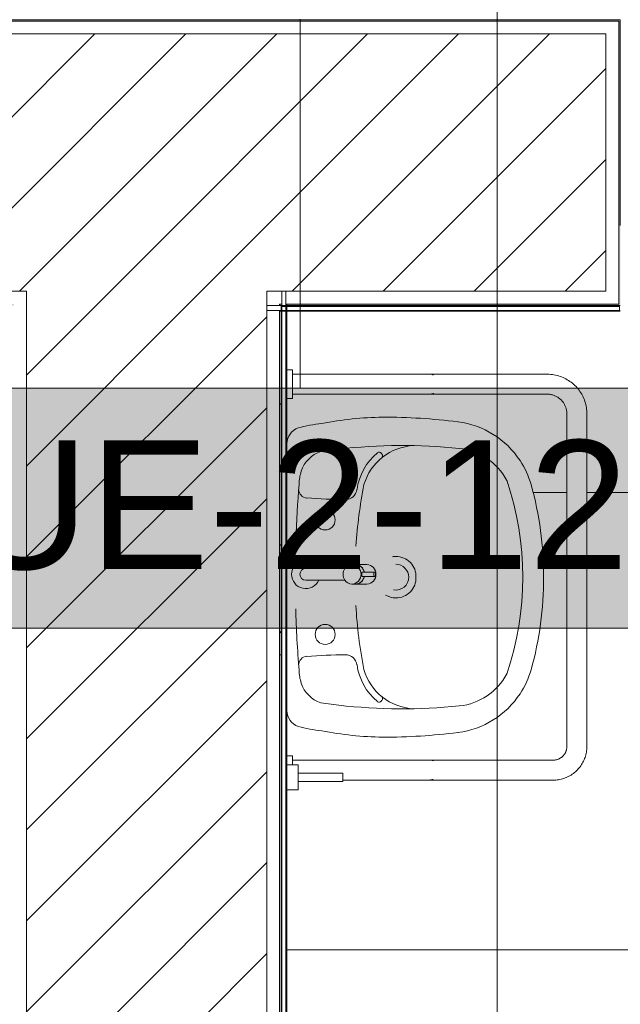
# Model space of a CAD drawing. Header units: metres. Extents: x 1.7 to 42.3, y -72.9 to -47.6.
# Tile 208 of 216: x 32.7 to 33.7, y -56.1 to -54.3. Entities that reach past the tile are written whole.
import ezdxf

# ---------------------------------------------------------------- set-up
doc = ezdxf.new("R2010")
doc.units = ezdxf.units.M
for name, color, linetype, lineweight in [('A-FLOR-PATT', 7, 'Continuous', 18), ('A-WALL', 7, 'Continuous', 18), ('A-WALL-PATT', 7, 'Continuous', 18), ('G-ANNO-SYMB', 7, 'Continuous', 9), ('P-SANR-FIXT', 7, 'Continuous', 18)]:
    doc.layers.add(name, color=color, linetype=linetype, lineweight=lineweight)
doc.layers.add('M-EQPM-IDEN', color=1, linetype='Continuous', lineweight=9, true_color=0xff0000)
doc.styles.add('Arial_2', font='arial.ttf', dxfattribs={"height": 0.225})
pattern_1 = [(50, (21.555, -62.9), (0.546555, -0.047815), [0.05715, -0.62865]), (355, (21.555, -62.9), (-0.105728, 0.573166), [0.04572, -0.50292]), (100.451, (21.601, -62.904), (0.440828, 0.525349), [0.04857, -0.53427]), (46.184, (21.555, -62.748), (0.813237, -0.12613), [0.08573, -0.94298]), (96.636, (21.623, -62.758), (0.712212, 0.742287), [0.07286, -0.80141]), (351.184, (21.555, -62.748), (0.712217, 0.742274), [0.06858, -0.75438]), (21, (21.631, -62.786), (0.454846, -0.306795), [0.05715, -0.62865]), (326, (21.631, -62.786), (0.185405, 0.55256), [0.04572, -0.50292]), (71.451, (21.669, -62.811), (0.640251, 0.245763), [0.04857, -0.53427]), (37.5, (21.555, -62.9), (0.009261, 0.2536672), [0.02515, -0.47168, 0.02515, -0.48539, -0.50482]), (37.5, (21.555, -62.9), (0.009261, 0.2536672), [-1.007, 0.02515, -0.47968]), (7.5, (21.555, -62.9), (0.200456, 0.300546), [0.02515, -0.26594, 0.02515, -0.46025, -0.1924]), (7.5, (21.555, -62.9), (0.200456, 0.300546), [-0.77648, 0.02515, -0.16726]), (327.5, (21.385, -62.9), (0.4067682, -0.0171882), [0.02515, -0.16535, 0.02515, -0.56921, -0.78867]), (327.5, (21.385, -62.9), (0.4067682, -0.0171882), [-0.78486, 0.02515, -0.76352]), (317.5, (21.309, -62.9), (0.444383, 0.0762794), [0.02515, -0.2225, 0.02515, -0.36957, -0.56007]), (317.5, (21.309, -62.9), (0.444383, 0.0762794), [-0.64237, 0.02515, -0.53492])]
pattern_2 = [(45, (21.555, -62.9), (-0.0795495, 0.0795495), [])]
pattern_3 = [(45, (21.555, -62.9), (-0.0795495, 0.0795495), []), (135, (21.555, -62.9), (-0.0795495, -0.0795495), [])]

# ---------------------------------------------------------------- blocks, each defined once
blk = doc.blocks.new('Deca_Torneira  Link_1197_C_LNK_Mesa Bica Baixa - 1197_C_LNK_Cromado CR10-2600860-2PAV - FRIGORÍFICA')
at = {"layer": 'P-SANR-FIXT', "color": 253, "true_color": 0xaaaaaa}
for p, q in [((-0.0103, 0), (-0.0103, -0.0227)), ((0.0103, -0.0227), (0.0103, 0)), ((-0.0103, -0.0227), (-0.0103, -0.0683)), ((0.0103, -0.0683), (0.0103, -0.0227)), ((-0.017, -0.0805), (-0.017, -0.1069)), ((0.017, -0.1069), (0.017, -0.0805)), ((-0.0039, -0.099), (-0.0039, -0.1203)), ((0.0039, -0.099), (0.0039, -0.1203)), ((0.0039, -0.1203), (0.0039, -0.099))]:
    blk.add_line(p, q, dxfattribs=at)
for centre, radius, start, end in [((0, 0), 0.025, 294.3934, 245.6066), ((0, 0), 0.0103, 0, 180), ((-0.0011, -0.0813), 0.0159, 125.3319, 177.3319), ((0, -0.0833), 0.0182, 55.3766, 124.6234), ((0.0011, -0.0813), 0.0159, 2.6681, 54.6681), ((-0.0006, -0.0802), 0.0164, 182.1269, 272.1907), ((0.0006, -0.0802), 0.0164, 267.8093, 357.8731), ((-0.0008, -0.0861), 0.0162, 182.1358, 258.6643), ((-0.001, -0.0867), 0.016, 181.4317, 259.3684), ((-0.0027, -0.0996), 0.00138, 113.8092, 156.1908), ((-0.0001, -0.1124), 0.0145, 89.5697, 102.4946), ((0.0001, -0.1124), 0.0145, 77.5054, 90.4303), ((0.0027, -0.0996), 0.00138, 23.8092, 66.1908), ((0.0008, -0.0861), 0.0162, 281.3357, 357.8642), ((0.001, -0.0867), 0.016, 280.6316, 358.5683), ((-0.0008, -0.1065), 0.0162, 181.5617, 272.8763), ((-0.0029, -0.1205), 0.0011, 113.4708, 168.5292), ((-0.0027, -0.1199), 0.00128, 195.8533, 238.1467), ((0.0001, -0.1273), 0.0085, 90.5292, 113.4708), ((0.0008, -0.1065), 0.0162, 267.1237, 358.4383), ((-0.0001, -0.1273), 0.0085, 66.5292, 89.4708), ((0.0029, -0.1205), 0.0011, 11.4708, 66.5292), ((0.0027, -0.1199), 0.00128, 301.8533, 344.1467), ((-0.0003, -0.1151), 0.00669, 242.7222, 272.7549), ((0.0003, -0.1151), 0.00669, 267.2451, 297.2778)]:
    blk.add_arc(centre, radius, start, end, dxfattribs=at)
blk = doc.blocks.new('FDE_BR02_LavatórioAcessível1 - BR02_LavatórioAcessível 2-8852313-2PAV - FRIGORÍFICA')
at = {"layer": 'P-SANR-FIXT', "color": 253, "true_color": 0xaaaaaa}
for p, q in [((0.4209, 0.53), (-0.1604, 0.53)), ((0.4209, 0.53), (-0.1604, 0.53)), ((-0.1604, 0.495), (0.4209, 0.495)), ((-0.1604, 0.495), (0.4209, 0.495)), ((0.445, 0.4709), (0.445, 0.015)), ((0.445, 0.4709), (0.445, 0.015)), ((0.48, 0.1028), (0.48, 0.4709)), ((0.48, 0.1028), (0.48, 0.4709)), ((-0.23, 0.4604), (-0.23, 0.015)), ((-0.23, 0.4604), (-0.23, 0.015)), ((-0.195, 0.015), (-0.195, 0.4604)), ((-0.195, 0.015), (-0.195, 0.4604)), ((0.4798, 0.255), (0.4798, 0.2548)), ((0.4798, 0.255), (0.4798, 0.2548)), ((-0.195, 0.2135), (-0.195, 0.213)), ((-0.195, 0.2135), (-0.195, 0.213)), ((-0.195, 0.2055), (-0.195, 0.205)), ((-0.195, 0.2055), (-0.195, 0.205)), ((0.4448, 0.205), (0.4448, 0.015)), ((0.4448, 0.205), (0.4448, 0.015)), ((-0.092, 0.1702), (-0.0903, 0.1715)), ((-0.092, 0.1702), (-0.0903, 0.1715)), ((0.342, 0.1702), (0.3403, 0.1715)), ((0.342, 0.1702), (0.3403, 0.1715)), ((-0.0946, 0.0647), (-0.0989, 0.0959)), ((-0.0946, 0.0647), (-0.0989, 0.0959)), ((0.3446, 0.0647), (0.3489, 0.0959)), ((0.3446, 0.0647), (0.3489, 0.0959)), ((0.4825, 0.1028), (0.4675, 0.1028)), ((0.4675, 0.1028), (0.4675, 0.095)), ((0.4825, 0.1028), (0.4675, 0.1028)), ((0.4675, 0.1028), (0.4675, 0.095)), ((0.4675, 0.025), (0.4675, 0.095)), ((0.4675, 0.025), (0.4675, 0.095)), ((0.4825, 0.095), (0.4825, 0.1028)), ((0.4825, 0.095), (0.4825, 0.1028)), ((0.4825, 0.095), (0.4825, 0.025)), ((0.4825, 0.095), (0.4825, 0.025)), ((0.497, 0.025), (0.453, 0.025)), ((0.453, 0.005), (0.453, 0.025)), ((0.497, 0.025), (0.453, 0.025)), ((0.453, 0.005), (0.453, 0.025)), ((0.497, 0.025), (0.497, 0.005)), ((0.497, 0.025), (0.497, 0.005)), ((-0.2375, 0.015), (-0.2375, 0.005)), ((-0.1875, 0.015), (-0.2375, 0.015)), ((-0.2375, 0.015), (-0.2375, 0.005)), ((-0.1875, 0.015), (-0.2375, 0.015)), ((-0.2375, 0.005), (-0.1875, 0.005)), ((-0.2375, 0.005), (-0.1875, 0.005)), ((-0.1875, 0.005), (-0.1875, 0.015)), ((-0.1875, 0.005), (-0.1875, 0.015)), ((0.0674, 0.005), (-0.1086, 0.005)), ((0.0674, 0.005), (-0.1086, 0.005)), ((0.3586, 0.005), (0.1726, 0.005)), ((0.3586, 0.005), (0.1726, 0.005)), ((0.4373, 0.015), (0.4373, 0.005)), ((0.4529, 0.015), (0.4373, 0.015)), ((0.4373, 0.015), (0.4373, 0.005)), ((0.4529, 0.015), (0.4373, 0.015)), ((0.4373, 0.005), (0.4529, 0.005)), ((0.4373, 0.005), (0.4529, 0.005)), ((0.453, 0.005), (0.497, 0.005)), ((0.453, 0.005), (0.497, 0.005))]:
    blk.add_line(p, q, dxfattribs=at)
at = {"layer": 'P-SANR-FIXT', "color": 253, "true_color": 0xaaaaaa, "flags": 128}
for points in [[(-0.1604, 0.53), (-0.1632, 0.5299), (-0.166, 0.5298), (-0.1687, 0.5295), (-0.1715, 0.5291), (-0.1742, 0.5286), (-0.177, 0.528), (-0.1796, 0.5273), (-0.1823, 0.5265), (-0.1849, 0.5255), (-0.1875, 0.5245), (-0.1901, 0.5234), (-0.1925, 0.5221), (-0.195, 0.5208), (-0.1974, 0.5194), (-0.1997, 0.5178), (-0.202, 0.5162), (-0.2042, 0.5145), (-0.2063, 0.5127), (-0.2084, 0.5109), (-0.2103, 0.5089), (-0.2122, 0.5069), (-0.214, 0.5048), (-0.2158, 0.5026), (-0.2174, 0.5003), (-0.219, 0.498), (-0.2204, 0.4956), (-0.2218, 0.4932), (-0.223, 0.4907), (-0.2242, 0.4882), (-0.2253, 0.4856), (-0.2262, 0.483), (-0.2271, 0.4804), (-0.2278, 0.4777), (-0.2285, 0.475), (-0.229, 0.4722), (-0.2294, 0.4695), (-0.2297, 0.4667), (-0.2299, 0.4639), (-0.23, 0.4612), (-0.23, 0.4604)], [(-0.1604, 0.53), (-0.1632, 0.5299), (-0.166, 0.5298), (-0.1687, 0.5295), (-0.1715, 0.5291), (-0.1742, 0.5286), (-0.177, 0.528), (-0.1796, 0.5273), (-0.1823, 0.5265), (-0.1849, 0.5255), (-0.1875, 0.5245), (-0.1901, 0.5234), (-0.1925, 0.5221), (-0.195, 0.5208), (-0.1974, 0.5194), (-0.1997, 0.5178), (-0.202, 0.5162), (-0.2042, 0.5145), (-0.2063, 0.5127), (-0.2084, 0.5109), (-0.2103, 0.5089), (-0.2122, 0.5069), (-0.214, 0.5048), (-0.2158, 0.5026), (-0.2174, 0.5003), (-0.219, 0.498), (-0.2204, 0.4956), (-0.2218, 0.4932), (-0.223, 0.4907), (-0.2242, 0.4882), (-0.2253, 0.4856), (-0.2262, 0.483), (-0.2271, 0.4804), (-0.2278, 0.4777), (-0.2285, 0.475), (-0.229, 0.4722), (-0.2294, 0.4695), (-0.2297, 0.4667), (-0.2299, 0.4639), (-0.23, 0.4612), (-0.23, 0.4604)], [(0.48, 0.4709), (0.48, 0.4732), (0.4798, 0.4756), (0.4796, 0.4779), (0.4792, 0.4803), (0.4788, 0.4826), (0.4783, 0.4849), (0.4777, 0.4872), (0.477, 0.4895), (0.4762, 0.4917), (0.4753, 0.4939), (0.4744, 0.496), (0.4733, 0.4982), (0.4722, 0.5002), (0.471, 0.5023), (0.4697, 0.5042), (0.4683, 0.5062), (0.4668, 0.508), (0.4653, 0.5099), (0.4637, 0.5116), (0.4621, 0.5133), (0.4603, 0.5149), (0.4585, 0.5164), (0.4567, 0.5179), (0.4548, 0.5193), (0.4528, 0.5206), (0.4508, 0.5219), (0.4487, 0.523), (0.4466, 0.5241), (0.4445, 0.5251), (0.4423, 0.526), (0.4401, 0.5268), (0.4378, 0.5275), (0.4355, 0.5281), (0.4332, 0.5287), (0.4309, 0.5291), (0.4286, 0.5295), (0.4262, 0.5298), (0.4239, 0.5299), (0.4215, 0.53), (0.4209, 0.53)], [(0.48, 0.4709), (0.48, 0.4732), (0.4798, 0.4756), (0.4796, 0.4779), (0.4792, 0.4803), (0.4788, 0.4826), (0.4783, 0.4849), (0.4777, 0.4872), (0.477, 0.4895), (0.4762, 0.4917), (0.4753, 0.4939), (0.4744, 0.496), (0.4733, 0.4982), (0.4722, 0.5002), (0.471, 0.5023), (0.4697, 0.5042), (0.4683, 0.5062), (0.4668, 0.508), (0.4653, 0.5099), (0.4637, 0.5116), (0.4621, 0.5133), (0.4603, 0.5149), (0.4585, 0.5164), (0.4567, 0.5179), (0.4548, 0.5193), (0.4528, 0.5206), (0.4508, 0.5219), (0.4487, 0.523), (0.4466, 0.5241), (0.4445, 0.5251), (0.4423, 0.526), (0.4401, 0.5268), (0.4378, 0.5275), (0.4355, 0.5281), (0.4332, 0.5287), (0.4309, 0.5291), (0.4286, 0.5295), (0.4262, 0.5298), (0.4239, 0.5299), (0.4215, 0.53), (0.4209, 0.53)], [(-0.195, 0.4604), (-0.195, 0.4618), (-0.1949, 0.4632), (-0.1948, 0.4646), (-0.1946, 0.4659), (-0.1943, 0.4673), (-0.194, 0.4686), (-0.1937, 0.47), (-0.1932, 0.4713), (-0.1928, 0.4726), (-0.1923, 0.4739), (-0.1917, 0.4751), (-0.1911, 0.4764), (-0.1904, 0.4776), (-0.1897, 0.4788), (-0.189, 0.4799), (-0.1882, 0.4811), (-0.1873, 0.4822), (-0.1864, 0.4832), (-0.1855, 0.4842), (-0.1845, 0.4852), (-0.1835, 0.4862), (-0.1824, 0.4871), (-0.1814, 0.4879), (-0.1802, 0.4887), (-0.1791, 0.4895), (-0.1779, 0.4902), (-0.1767, 0.4909), (-0.1755, 0.4915), (-0.1742, 0.4921), (-0.1729, 0.4926), (-0.1716, 0.4931), (-0.1703, 0.4935), (-0.169, 0.4939), (-0.1676, 0.4942), (-0.1663, 0.4945), (-0.1649, 0.4947), (-0.1635, 0.4949), (-0.1622, 0.495), (-0.1608, 0.495), (-0.1604, 0.495)], [(-0.195, 0.4604), (-0.195, 0.4618), (-0.1949, 0.4632), (-0.1948, 0.4646), (-0.1946, 0.4659), (-0.1943, 0.4673), (-0.194, 0.4686), (-0.1937, 0.47), (-0.1932, 0.4713), (-0.1928, 0.4726), (-0.1923, 0.4739), (-0.1917, 0.4751), (-0.1911, 0.4764), (-0.1904, 0.4776), (-0.1897, 0.4788), (-0.189, 0.4799), (-0.1882, 0.4811), (-0.1873, 0.4822), (-0.1864, 0.4832), (-0.1855, 0.4842), (-0.1845, 0.4852), (-0.1835, 0.4862), (-0.1824, 0.4871), (-0.1814, 0.4879), (-0.1802, 0.4887), (-0.1791, 0.4895), (-0.1779, 0.4902), (-0.1767, 0.4909), (-0.1755, 0.4915), (-0.1742, 0.4921), (-0.1729, 0.4926), (-0.1716, 0.4931), (-0.1703, 0.4935), (-0.169, 0.4939), (-0.1676, 0.4942), (-0.1663, 0.4945), (-0.1649, 0.4947), (-0.1635, 0.4949), (-0.1622, 0.495), (-0.1608, 0.495), (-0.1604, 0.495)], [(0.4209, 0.495), (0.4218, 0.495), (0.4228, 0.4949), (0.4237, 0.4948), (0.4247, 0.4947), (0.4256, 0.4945), (0.4266, 0.4943), (0.4275, 0.4941), (0.4284, 0.4938), (0.4294, 0.4935), (0.4303, 0.4931), (0.4311, 0.4927), (0.432, 0.4923), (0.4329, 0.4918), (0.4337, 0.4913), (0.4345, 0.4908), (0.4353, 0.4902), (0.436, 0.4896), (0.4368, 0.489), (0.4375, 0.4884), (0.4382, 0.4877), (0.4388, 0.487), (0.4395, 0.4862), (0.4401, 0.4855), (0.4406, 0.4847), (0.4412, 0.4839), (0.4417, 0.4831), (0.4421, 0.4822), (0.4426, 0.4814), (0.443, 0.4805), (0.4434, 0.4796), (0.4437, 0.4787), (0.444, 0.4778), (0.4442, 0.4768), (0.4445, 0.4759), (0.4446, 0.475), (0.4448, 0.474), (0.4449, 0.473), (0.445, 0.4721), (0.445, 0.4711), (0.445, 0.4709)], [(0.4209, 0.495), (0.4218, 0.495), (0.4228, 0.4949), (0.4237, 0.4948), (0.4247, 0.4947), (0.4256, 0.4945), (0.4266, 0.4943), (0.4275, 0.4941), (0.4284, 0.4938), (0.4294, 0.4935), (0.4303, 0.4931), (0.4311, 0.4927), (0.432, 0.4923), (0.4329, 0.4918), (0.4337, 0.4913), (0.4345, 0.4908), (0.4353, 0.4902), (0.436, 0.4896), (0.4368, 0.489), (0.4375, 0.4884), (0.4382, 0.4877), (0.4388, 0.487), (0.4395, 0.4862), (0.4401, 0.4855), (0.4406, 0.4847), (0.4412, 0.4839), (0.4417, 0.4831), (0.4421, 0.4822), (0.4426, 0.4814), (0.443, 0.4805), (0.4434, 0.4796), (0.4437, 0.4787), (0.444, 0.4778), (0.4442, 0.4768), (0.4445, 0.4759), (0.4446, 0.475), (0.4448, 0.474), (0.4449, 0.473), (0.445, 0.4721), (0.445, 0.4711), (0.445, 0.4709)], [(-0.23, 0.2557), (-0.2299, 0.2564), (-0.2299, 0.2571), (-0.2298, 0.2578), (-0.2296, 0.2585), (-0.2295, 0.2592), (-0.2293, 0.2598), (-0.2291, 0.2605), (-0.2289, 0.2612), (-0.2286, 0.2618)], [(-0.23, 0.2557), (-0.2299, 0.2564), (-0.2299, 0.2571), (-0.2298, 0.2578), (-0.2296, 0.2585), (-0.2295, 0.2592), (-0.2293, 0.2598), (-0.2291, 0.2605), (-0.2289, 0.2612), (-0.2286, 0.2618)], [(-0.1965, 0.262), (-0.1962, 0.2613), (-0.1959, 0.2607), (-0.1957, 0.26), (-0.1955, 0.2593), (-0.1954, 0.2587), (-0.1953, 0.258), (-0.1951, 0.2573), (-0.1951, 0.2566), (-0.195, 0.2559), (-0.195, 0.2552)], [(-0.1965, 0.262), (-0.1962, 0.2613), (-0.1959, 0.2607), (-0.1957, 0.26), (-0.1955, 0.2593), (-0.1954, 0.2587), (-0.1953, 0.258), (-0.1951, 0.2573), (-0.1951, 0.2566), (-0.195, 0.2559), (-0.195, 0.2552)], [(0.4448, 0.2557), (0.4448, 0.2564), (0.4449, 0.2571), (0.445, 0.2578), (0.4451, 0.2585), (0.4453, 0.2592), (0.4455, 0.2598), (0.4457, 0.2605), (0.4459, 0.2612), (0.4462, 0.2618)], [(0.4448, 0.2557), (0.4448, 0.2564), (0.4449, 0.2571), (0.445, 0.2578), (0.4451, 0.2585), (0.4453, 0.2592), (0.4455, 0.2598), (0.4457, 0.2605), (0.4459, 0.2612), (0.4462, 0.2618)], [(0.4786, 0.2613), (0.4788, 0.2607), (0.479, 0.26), (0.4792, 0.2593), (0.4794, 0.2587), (0.4795, 0.258), (0.4796, 0.2573), (0.4797, 0.2566), (0.4798, 0.2559), (0.4798, 0.2552)], [(0.4786, 0.2613), (0.4788, 0.2607), (0.479, 0.26), (0.4792, 0.2593), (0.4794, 0.2587), (0.4795, 0.258), (0.4796, 0.2573), (0.4797, 0.2566), (0.4798, 0.2559), (0.4798, 0.2552)], [(-0.23, 0.2534), (-0.23, 0.2539), (-0.23, 0.2543), (-0.23, 0.2546), (-0.23, 0.2548), (-0.23, 0.2549), (-0.23, 0.255)], [(-0.23, 0.2534), (-0.23, 0.2539), (-0.23, 0.2543), (-0.23, 0.2546), (-0.23, 0.2548), (-0.23, 0.2549), (-0.23, 0.255)], [(-0.195, 0.255), (-0.195, 0.2548), (-0.195, 0.2546), (-0.195, 0.2544), (-0.195, 0.254), (-0.195, 0.2536), (-0.195, 0.2531), (-0.195, 0.2525), (-0.195, 0.2518), (-0.195, 0.2511), (-0.195, 0.2502)], [(-0.195, 0.255), (-0.195, 0.2548), (-0.195, 0.2546), (-0.195, 0.2544), (-0.195, 0.254), (-0.195, 0.2536), (-0.195, 0.2531), (-0.195, 0.2525), (-0.195, 0.2518), (-0.195, 0.2511), (-0.195, 0.2502)], [(0.4448, 0.205), (0.4448, 0.207), (0.4448, 0.209), (0.4448, 0.211), (0.4448, 0.213), (0.4448, 0.2149), (0.4448, 0.2169), (0.4448, 0.2188), (0.4448, 0.2207), (0.4448, 0.2226), (0.4448, 0.2245), (0.4448, 0.2263), (0.4448, 0.2281), (0.4448, 0.2298), (0.4448, 0.2316), (0.4448, 0.2332), (0.4448, 0.2349), (0.4448, 0.2364), (0.4448, 0.238), (0.4448, 0.2394), (0.4448, 0.2409), (0.4448, 0.2422), (0.4448, 0.2435), (0.4448, 0.2448), (0.4448, 0.246), (0.4448, 0.2471), (0.4448, 0.2481), (0.4448, 0.2491), (0.4448, 0.25), (0.4448, 0.2508), (0.4448, 0.2516), (0.4448, 0.2523), (0.4448, 0.2529), (0.4448, 0.2534), (0.4448, 0.2539), (0.4448, 0.2543), (0.4448, 0.2546), (0.4448, 0.2548), (0.4448, 0.2549), (0.4448, 0.255)], [(0.4448, 0.205), (0.4448, 0.207), (0.4448, 0.209), (0.4448, 0.211), (0.4448, 0.213), (0.4448, 0.2149), (0.4448, 0.2169), (0.4448, 0.2188), (0.4448, 0.2207), (0.4448, 0.2226), (0.4448, 0.2245), (0.4448, 0.2263), (0.4448, 0.2281), (0.4448, 0.2298), (0.4448, 0.2316), (0.4448, 0.2332), (0.4448, 0.2349), (0.4448, 0.2364), (0.4448, 0.238), (0.4448, 0.2394), (0.4448, 0.2409), (0.4448, 0.2422), (0.4448, 0.2435), (0.4448, 0.2448), (0.4448, 0.246), (0.4448, 0.2471), (0.4448, 0.2481), (0.4448, 0.2491), (0.4448, 0.25), (0.4448, 0.2508), (0.4448, 0.2516), (0.4448, 0.2523), (0.4448, 0.2529), (0.4448, 0.2534), (0.4448, 0.2539), (0.4448, 0.2543), (0.4448, 0.2546), (0.4448, 0.2548), (0.4448, 0.2549), (0.4448, 0.255)], [(0.4798, 0.255), (0.4798, 0.2548), (0.4798, 0.2546), (0.4798, 0.2544), (0.4798, 0.254)], [(0.4798, 0.255), (0.4798, 0.2548), (0.4798, 0.2546), (0.4798, 0.2544), (0.4798, 0.254)]]:
    blk.add_lwpolyline(points, dxfattribs=at)
at = {"layer": 'P-SANR-FIXT', "color": 253, "true_color": 0xaaaaaa}
for centre in [(0.0249, 0.0722), (0.0249, 0.0722), (0.2251, 0.0722), (0.2251, 0.0722)]:
    blk.add_circle(centre, 0.0175, dxfattribs=at)
for centre, radius, start, end in [((0.1201, -0.1194), 0.5735, 89.5137, 105.8885), ((0.1201, -0.1194), 0.5735, 89.5137, 105.8885), ((0.1299, -0.1194), 0.5735, 74.1115, 90.4863), ((0.1299, -0.1194), 0.5735, 74.1115, 90.4863), ((0.0049, 0.2852), 0.1528, 105.8885, 123.2364), ((0.0049, 0.2852), 0.1528, 105.8885, 123.2364), ((0.2451, 0.2852), 0.1528, 56.7636, 74.1115), ((0.2451, 0.2852), 0.1528, 56.7636, 74.1115), ((0.125, -0.1034), 0.5213, 71.0417, 108.9583), ((0.125, -0.1034), 0.5213, 71.0417, 108.9583), ((0.0049, 0.2852), 0.1528, 123.2364, 172.7636), ((0.0049, 0.2852), 0.1528, 123.2364, 172.7636), ((0.2451, 0.2852), 0.1528, 7.2364, 56.7636), ((0.2451, 0.2852), 0.1528, 7.2364, 56.7636), ((0.0054, 0.2959), 0.1061, 117.9325, 174.1013), ((0.0054, 0.2959), 0.1061, 117.9325, 174.1013), ((0.2446, 0.2959), 0.1061, 5.8987, 62.0675), ((0.2446, 0.2959), 0.1061, 5.8987, 62.0675), ((0.8772, 0.1745), 1.032, 172.7636, 180.0865), ((0.8772, 0.1745), 1.032, 172.7636, 180.0865), ((0.8643, 0.2071), 0.9696, 174.1013, 186.5888), ((0.8643, 0.2071), 0.9696, 174.1013, 186.5888), ((-0.6143, 0.2071), 0.9696, 353.4112, 5.8987), ((-0.6143, 0.2071), 0.9696, 353.4112, 5.8987), ((-0.6272, 0.1745), 1.032, 359.9135, 7.2364), ((-0.6272, 0.1745), 1.032, 359.9135, 7.2364), ((0.4623, 0.255), 0.0175, 174.4659, 185.5341), ((0.4623, 0.255), 0.0175, 174.4659, 185.5341), ((-0.0104, 0.2311), 0.0948, 182.6253, 253.8436), ((-0.0104, 0.2311), 0.0948, 182.6253, 253.8436), ((0.1236, 0.1962), 0.0348, 87.7296, 180.4869), ((0.1236, 0.1962), 0.0348, 87.7296, 180.4869), ((0.1264, 0.1962), 0.0348, 359.5392, 92.3052), ((0.1264, 0.1962), 0.0348, 359.5392, 92.3052), ((0.2604, 0.2311), 0.0948, 285.8322, 357.3747), ((0.2604, 0.2311), 0.0948, 285.8322, 357.3747), ((0.125, 0.1959), 0.0225, 90, 180.3454), ((0.125, 0.1959), 0.0225, 90, 180.3454), ((0.125, 0.1959), 0.0225, 349.4529, 90), ((0.125, 0.1959), 0.0225, 349.4529, 90), ((0.1246, 0.1959), 0.0358, 180, 190.0143), ((0.1246, 0.1959), 0.0358, 180, 190.0143), ((0.1252, 0.1962), 0.0361, 329.3742, 359.5392), ((0.1252, 0.1962), 0.0361, 329.3742, 359.5392), ((0.4673, 0.1829), 0.6222, 180.9212, 190.8023), ((0.4673, 0.1829), 0.6222, 180.9212, 190.8023), ((-0.0873, 0.1676), 0.00496, 46.8764, 127), ((-0.0873, 0.1676), 0.00496, 46.8764, 127), ((0.3373, 0.1676), 0.00496, 53, 133.1236), ((0.3373, 0.1676), 0.00496, 53, 133.1236), ((-0.2173, 0.1829), 0.6222, 349.1977, 359.0788), ((-0.2173, 0.1829), 0.6222, 349.1977, 359.0788), ((-0.0893, 0.1665), 0.0046, 127, 219.8139), ((-0.0893, 0.1665), 0.0046, 127, 219.8139), ((-0.0143, 0.229), 0.1021, 219.8139, 262.1894), ((-0.0143, 0.229), 0.1021, 219.8139, 262.1894), ((0.2643, 0.229), 0.1021, 277.8106, 320.1861), ((0.2643, 0.229), 0.1021, 277.8106, 320.1861), ((0.3393, 0.1665), 0.0046, 320.1861, 53), ((0.3393, 0.1665), 0.0046, 320.1861, 53), ((0.1251, 0.9684), 0.8441, 258.9392, 266.2956), ((0.1251, 0.9684), 0.8441, 258.9392, 266.2956), ((0.1251, 0.9684), 0.8441, 273.353, 281.0084), ((0.1251, 0.9684), 0.8441, 273.353, 281.0084), ((-0.031, 0.1076), 0.0204, 359.5134, 82.1894), ((-0.031, 0.1076), 0.0204, 359.5134, 82.1894), ((0.281, 0.1076), 0.0204, 97.8106, 180.4866), ((0.281, 0.1076), 0.0204, 97.8106, 180.4866), ((-1.0115, 0.1159), 1.0009, 355.653, 359.5134), ((-1.0115, 0.1159), 1.0009, 355.653, 359.5134), ((1.2615, 0.1159), 1.0009, 180.4866, 184.347), ((1.2615, 0.1159), 1.0009, 180.4866, 184.347), ((0.2668, 0.1209), 0.4143, 187.5784, 193.412), ((0.2668, 0.1209), 0.4143, 187.5784, 193.412), ((-0.0444, 0.0805), 0.0526, 197.5227, 252.4059), ((-0.0444, 0.0805), 0.0526, 197.5227, 252.4059), ((0.2944, 0.0805), 0.0526, 287.5941, 342.4773), ((0.2944, 0.0805), 0.0526, 287.5941, 342.4773), ((-0.0168, 0.1209), 0.4143, 346.588, 352.4216), ((-0.0168, 0.1209), 0.4143, 346.588, 352.4216), ((-0.0288, 0.0412), 0.0154, 272.1384, 355.653), ((-0.0288, 0.0412), 0.0154, 272.1384, 355.653), ((0.2788, 0.0412), 0.0154, 184.347, 267.8616), ((0.2788, 0.0412), 0.0154, 184.347, 267.8616), ((-0.1074, 0.0357), 0.0308, 200.7258, 267.8383), ((-0.1074, 0.0357), 0.0308, 200.7258, 267.8383), ((-0.0359, 0.1073), 0.0808, 252.4059, 268.6428), ((-0.0359, 0.1073), 0.0808, 252.4059, 268.6428), ((0.125, 1.9575), 1.9377, 265.1805, 268.069), ((0.125, 1.9575), 1.9377, 265.1805, 268.069), ((0.125, 1.9575), 1.9377, 271.6314, 274.8195), ((0.125, 1.9575), 1.9377, 271.6314, 274.8195), ((0.2859, 0.1073), 0.0808, 271.3572, 287.5941), ((0.2859, 0.1073), 0.0808, 271.3572, 287.5941), ((0.3574, 0.0357), 0.0308, 272.1617, 339.2742), ((0.3574, 0.0357), 0.0308, 272.1617, 339.2742)]:
    blk.add_arc(centre, radius, start, end, dxfattribs=at)
blk = doc.blocks.new('Deca_Torneira  Link_1197_C_LNK_Mesa Bica Baixa - 1197_C_LNK_Cromado CR10-V73-2PAV - FRIGORÍFICA')
at = {"layer": 'P-SANR-FIXT', "color": 253, "true_color": 0xaaaaaa}
for p, q in [((-0.0103, 0), (-0.0103, -0.0227)), ((-0.0103, 0), (-0.0103, -0.0227)), ((0.0103, -0.0227), (0.0103, 0)), ((0.0103, -0.0227), (0.0103, 0)), ((-0.0103, -0.0227), (-0.0103, -0.0683)), ((-0.0103, -0.0227), (-0.0103, -0.0683)), ((0.0103, -0.0683), (0.0103, -0.0227)), ((0.0103, -0.0683), (0.0103, -0.0227)), ((-0.017, -0.0805), (-0.017, -0.1069)), ((-0.017, -0.0805), (-0.017, -0.1069)), ((0.017, -0.1069), (0.017, -0.0805)), ((0.017, -0.1069), (0.017, -0.0805)), ((-0.0039, -0.099), (-0.0039, -0.1203)), ((-0.0039, -0.099), (-0.0039, -0.1203)), ((0.0039, -0.099), (0.0039, -0.1203)), ((0.0039, -0.1203), (0.0039, -0.099)), ((0.0039, -0.099), (0.0039, -0.1203)), ((0.0039, -0.1203), (0.0039, -0.099))]:
    blk.add_line(p, q, dxfattribs=at)
for centre, radius, start, end in [((0, 0), 0.025, 294.3934, 245.6066), ((0, 0), 0.025, 294.3934, 245.6066), ((0, 0), 0.0103, 0, 180), ((0, 0), 0.0103, 0, 180), ((-0.0011, -0.0813), 0.0159, 125.3319, 177.3319), ((-0.0011, -0.0813), 0.0159, 125.3319, 177.3319), ((0, -0.0833), 0.0182, 55.3766, 124.6234), ((0, -0.0833), 0.0182, 55.3766, 124.6234), ((0.0011, -0.0813), 0.0159, 2.6681, 54.6681), ((0.0011, -0.0813), 0.0159, 2.6681, 54.6681), ((-0.0006, -0.0802), 0.0164, 182.1269, 272.1907), ((-0.0006, -0.0802), 0.0164, 182.1269, 272.1907), ((0.0006, -0.0802), 0.0164, 267.8093, 357.8731), ((0.0006, -0.0802), 0.0164, 267.8093, 357.8731), ((-0.0008, -0.0861), 0.0162, 182.1358, 258.6643), ((-0.0008, -0.0861), 0.0162, 182.1358, 258.6643), ((-0.001, -0.0867), 0.016, 181.4317, 259.3684), ((-0.001, -0.0867), 0.016, 181.4317, 259.3684), ((-0.0027, -0.0996), 0.00138, 113.8092, 156.1908), ((-0.0027, -0.0996), 0.00138, 113.8092, 156.1908), ((-0.0001, -0.1124), 0.0145, 89.5697, 102.4946), ((-0.0001, -0.1124), 0.0145, 89.5697, 102.4946), ((0.0001, -0.1124), 0.0145, 77.5054, 90.4303), ((0.0001, -0.1124), 0.0145, 77.5054, 90.4303), ((0.0027, -0.0996), 0.00138, 23.8092, 66.1908), ((0.0027, -0.0996), 0.00138, 23.8092, 66.1908), ((0.0008, -0.0861), 0.0162, 281.3357, 357.8642), ((0.0008, -0.0861), 0.0162, 281.3357, 357.8642), ((0.001, -0.0867), 0.016, 280.6316, 358.5683), ((0.001, -0.0867), 0.016, 280.6316, 358.5683), ((-0.0008, -0.1065), 0.0162, 181.5617, 272.8763), ((-0.0008, -0.1065), 0.0162, 181.5617, 272.8763), ((-0.0029, -0.1205), 0.0011, 113.4708, 168.5292), ((-0.0029, -0.1205), 0.0011, 113.4708, 168.5292), ((-0.0027, -0.1199), 0.00128, 195.8533, 238.1467), ((-0.0027, -0.1199), 0.00128, 195.8533, 238.1467), ((0.0001, -0.1273), 0.0085, 90.5292, 113.4708), ((0.0001, -0.1273), 0.0085, 90.5292, 113.4708), ((0.0008, -0.1065), 0.0162, 267.1237, 358.4383), ((0.0008, -0.1065), 0.0162, 267.1237, 358.4383), ((-0.0001, -0.1273), 0.0085, 66.5292, 89.4708), ((-0.0001, -0.1273), 0.0085, 66.5292, 89.4708), ((0.0029, -0.1205), 0.0011, 11.4708, 66.5292), ((0.0029, -0.1205), 0.0011, 11.4708, 66.5292), ((0.0027, -0.1199), 0.00128, 301.8533, 344.1467), ((0.0027, -0.1199), 0.00128, 301.8533, 344.1467), ((-0.0003, -0.1151), 0.00669, 242.7222, 272.7549), ((-0.0003, -0.1151), 0.00669, 242.7222, 272.7549), ((0.0003, -0.1151), 0.00669, 267.2451, 297.2778), ((0.0003, -0.1151), 0.00669, 267.2451, 297.2778)]:
    blk.add_arc(centre, radius, start, end, dxfattribs=at)
blk = doc.blocks.new('4 GRE - ESCOLA DE CINEMA E AUDIOVISUAL CINE REX R07_rvt-1-2PAV - FRIGORÍFICA')
at = {"layer": 'A-FLOR-PATT', "true_color": 0xcbcbcb}
h = blk.add_hatch(dxfattribs=at)
h.set_pattern_fill('FP_10', color=9, style=0, pattern_type=2)
h.set_pattern_definition([(270, (33.927, -189.569), (0.8, 5e-17), []), (0, (33.927, -189.569), (0, 0.8), [])])
h.paths.add_polyline_path([(34.6573, -57.7415), (34.6587, -57.7415), (34.6587, -57.74), (34.6573, -57.7401)])
h.paths.add_polyline_path([(34.6587, -57.733), (34.6587, -57.7329), (34.6573, -57.7315), (34.6573, -57.733)])
h.paths.add_polyline_path([(34.6573, -54.8515), (34.6587, -54.8515), (34.6586, -54.8503)])
h.paths.add_polyline_path([(34.6573, -57.7315), (34.6568, -54.8515), (34.5923, -54.8515), (34.5923, -54.8227), (33.7323, -54.8227), (33.7323, -54.8515), (33.129, -54.8515), (33.129, -54.954), (33.139, -54.9549), (33.1395, -54.9615), (33.5874, -54.9621), (33.611, -54.9668), (33.6282, -54.9775), (33.6356, -54.9844), (33.6416, -54.9932), (33.6489, -55.0053), (33.654, -55.0311), (33.6534, -55.6154), (33.6488, -55.6361), (33.6353, -55.6552), (33.62, -55.6653), (33.6161, -55.6673), (33.6059, -55.6693), (33.5948, -55.6715), (33.2268, -55.6715), (33.2259, -55.674), (33.149, -55.674), (33.149, -55.6885), (33.129, -55.6885), (33.129, -56.4039), (33.1302, -56.395), (33.1337, -56.3866), (33.1392, -56.3794), (33.1464, -56.3739), (33.1547, -56.3704), (33.1637, -56.3692), (33.2301, -56.3692), (33.242, -56.3705), (33.2533, -56.3744), (33.2634, -56.3807), (33.2719, -56.3891), (33.2785, -56.3997), (33.2824, -56.4104), (33.285, -56.425), (33.4757, -56.3844), (33.5001, -56.3807), (33.5646, -56.379), (33.6285, -56.388), (33.6908, -56.4078), (33.7051, -56.4164), (33.7184, -56.428), (33.7297, -56.4416), (33.736, -56.4479), (33.7538, -56.4774), (33.7638, -56.5103), (33.7675, -56.5383), (33.7689, -56.5665), (33.7662, -56.605), (33.7638, -56.6228), (33.7538, -56.6557), (33.736, -56.6852), (33.7069, -56.7142), (33.69, -56.7246), (33.6771, -56.7287), (33.6427, -56.7407), (33.5982, -56.7486), (33.591, -56.7493), (33.5646, -56.753), (33.5, -56.7513), (33.4806, -56.749), (33.4738, -56.7484), (33.3102, -56.7125), (33.2848, -56.707), (33.2816, -56.7249), (33.2761, -56.7376), (33.2675, -56.7484), (33.2565, -56.7567), (33.2437, -56.762), (33.23, -56.7637), (33.1637, -56.7637), (33.1547, -56.7625), (33.1464, -56.7591), (33.1392, -56.7535), (33.1337, -56.7463), (33.1302, -56.738), (33.129, -56.729), (33.129, -56.7939), (33.2208, -56.8002), (33.3259, -56.8209), (33.4182, -56.8502), (33.5111, -56.8925), (33.6017, -56.9482), (33.6785, -57.0084), (33.7507, -57.0805), (33.8138, -57.1607), (33.8669, -57.2477), (33.9093, -57.3405), (33.9403, -57.4377), (33.9596, -57.5379), (33.9668, -57.6396), (33.9623, -57.7315), (34.6526, -57.7315)])
h.paths.add_polyline_path([(33.3683, -55.6365), (33.5948, -55.6365), (33.6079, -55.6324), (33.6161, -55.6232), (33.619, -55.6124), (33.619, -55.0311), (33.6136, -55.0131), (33.6014, -55.0011), (33.5815, -54.9965), (33.139, -54.9967), (33.139, -55.004), (33.129, -55.004), (33.129, -55.0829), (33.1301, -55.0758), (33.1328, -55.0692), (33.137, -55.0634), (33.1441, -55.0578), (33.1489, -55.0553), (33.1739, -55.0503), (33.2434, -55.0399), (33.2969, -55.0367), (33.3628, -55.0387), (33.4285, -55.0449), (33.4605, -55.0526), (33.4902, -55.0669), (33.5161, -55.0873), (33.537, -55.1128), (33.5482, -55.133), (33.5562, -55.1547), (33.5729, -55.2348), (33.5778, -55.3211), (33.5729, -55.3983), (33.5562, -55.4784), (33.5482, -55.5001), (33.537, -55.5203), (33.5161, -55.5458), (33.4902, -55.5662), (33.4605, -55.5805), (33.4285, -55.5882), (33.3628, -55.5944), (33.2969, -55.5964), (33.2434, -55.5932), (33.1695, -55.5821), (33.1464, -55.5765), (33.1425, -55.5744), (33.137, -55.5697), (33.1328, -55.5639), (33.1301, -55.5572), (33.129, -55.5501), (33.129, -55.6288), (33.139, -55.6297), (33.139, -55.6363), (33.3674, -55.6363)])
h.paths.add_polyline_path([(33.2046, -55.3012), (33.2008, -55.2996), (33.1959, -55.2991), (33.1895, -55.3005), (33.1921, -55.2996), (33.1963, -55.2991), (33.2008, -55.2997), (33.2045, -55.3012)])
at = {"layer": 'A-WALL-PATT', "true_color": 0xd4d4d4}
h = blk.add_hatch(dxfattribs=at)
h.set_pattern_fill('FP_1', color=254, style=0, pattern_type=2)
h.set_pattern_definition(pattern_1)
h.paths.add_polyline_path([(33.7098, -54.5915), (33.7123, -54.5915), (33.7123, -54.3415), (32.5098, -54.3415), (32.5098, -54.344), (33.7098, -54.344), (33.7098, -54.4354)])
h.paths.add_polyline_path([(34.6148, -54.5915), (34.6148, -54.344), (34.6671, -54.3441), (34.6671, -54.3415), (34.6123, -54.3415), (34.6123, -54.5915)])
h.paths.add_polyline_path([(31.8695, -54.344), (32.3648, -54.344), (32.3648, -54.3415), (21.406, -54.3415), (21.406, -54.344), (26.6519, -54.344)])
h.paths.add_polyline_path([(21.2485, -54.344), (21.2485, -54.3415), (19.056, -54.3415), (19.056, -54.344), (21.1082, -54.344)])
h.paths.add_polyline_path([(21.257, -54.344), (21.261, -54.344), (21.261, -54.3415), (21.257, -54.3415)])
h.paths.add_polyline_path([(18.911, -54.344), (18.911, -54.3415), (11.9396, -54.3415), (11.9396, -54.344), (18.8256, -54.344)])
h.paths.add_polyline_path([(11.7396, -54.344), (11.7396, -54.3415), (11.3998, -54.3415), (11.3998, -54.344), (11.6514, -54.344)])
h.paths.add_polyline_path([(9.7973, -54.344), (9.7998, -54.344), (9.7998, -54.3415), (9.7973, -54.3415)])
h.paths.add_polyline_path([(9.0426, -54.344), (9.6523, -54.344), (9.6523, -54.3415), (5.5173, -54.3415), (5.5173, -54.344), (8.3904, -54.344)])
h = blk.add_hatch(dxfattribs=at)
h.set_pattern_fill('FP_2', color=254, style=0, pattern_type=2)
h.set_pattern_definition(pattern_2)
h.paths.add_polyline_path([(34.6414, -54.8165), (34.6587, -54.8165), (34.6587, -54.3665), (34.6373, -54.3665), (34.6373, -54.8165)])
h.paths.add_polyline_path([(32.8478, -54.8165), (33.6873, -54.8165), (33.6873, -54.3665), (11.9396, -54.3665), (11.9396, -54.4969), (11.7396, -54.4969), (11.7396, -54.3665), (11.3998, -54.3665), (11.3998, -54.8165), (11.434, -54.8165), (11.434, -54.5715), (11.534, -54.5715), (11.534, -54.8165), (12.4365, -54.8165), (12.4355, -54.8148), (12.6087, -54.8148), (12.6087, -54.8165), (32.674, -54.8165)])
h.paths.add_polyline_path([(9.7657, -54.8165), (9.7998, -54.8165), (9.7998, -54.3665), (5.5173, -54.3665), (5.5173, -54.8165), (9.6948, -54.8165)])
h = blk.add_hatch(dxfattribs=at)
h.set_pattern_fill('FP_1', color=254, style=0, pattern_type=2)
h.set_pattern_definition(pattern_1)
h.paths.add_polyline_path([(34.6123, -54.8415), (34.6587, -54.8415), (34.6587, -54.839), (34.6148, -54.839), (34.6148, -54.5915), (34.6123, -54.5915), (34.6123, -54.8215)])
h.paths.add_polyline_path([(33.5, -54.8415), (33.7123, -54.8415), (33.7123, -54.5915), (33.7098, -54.5915), (33.7098, -54.839), (33.129, -54.839), (33.129, -54.8415), (33.1739, -54.8415)])
h.paths.add_polyline_path([(32.5217, -54.8415), (32.6515, -54.8415), (32.6515, -54.839), (29.4492, -54.8395), (29.4492, -54.8415), (31.8695, -54.8415)])
h.paths.add_polyline_path([(33.1205, -54.8415), (33.1205, -54.839), (33.1165, -54.839), (33.1165, -54.8415), (33.119, -54.8415)])
h.paths.add_polyline_path([(29.3228, -54.8415), (29.3228, -54.839), (26.3937, -54.839), (26.3937, -54.8415), (26.6519, -54.8415)])
h.paths.add_polyline_path([(26.2673, -54.8415), (26.2673, -54.839), (22.5437, -54.839), (22.5437, -54.8415)])
h.paths.add_polyline_path([(22.4173, -54.8415), (22.4173, -54.839), (19.0149, -54.839), (19.0149, -54.8415), (21.4343, -54.8415)])
h.paths.add_polyline_path([(18.8885, -54.8415), (18.8885, -54.839), (15.5137, -54.839), (15.5137, -54.8415), (18.8256, -54.8415)])
h.paths.add_polyline_path([(14.5863, -54.8415), (14.6015, -54.8415), (14.6015, -54.839), (12.5945, -54.8394), (12.5932, -54.8415), (14.2602, -54.8415)])
h.paths.add_polyline_path([(14.749, -54.8415), (15.3873, -54.8415), (15.3873, -54.839), (14.7465, -54.839), (14.7465, -54.8415)])
h.paths.add_polyline_path([(12.224, -54.8415), (12.224, -54.839), (11.559, -54.839), (11.559, -54.8415), (11.6514, -54.8415)])
h.paths.add_polyline_path([(12.294, -54.8415), (12.4509, -54.8415), (12.4494, -54.839), (12.294, -54.839)])
h.paths.add_polyline_path([(11.409, -54.8415), (11.409, -54.839), (11.3998, -54.839), (11.3998, -54.8415)])
h.paths.add_polyline_path([(9.7882, -54.8415), (9.7998, -54.8415), (9.7998, -54.839), (9.7882, -54.839)])
h.paths.add_polyline_path([(9.6407, -54.8415), (9.6432, -54.8415), (9.6432, -54.839), (5.5087, -54.839), (5.5087, -54.8415), (9.0426, -54.8415)])
h = blk.add_hatch(dxfattribs=at)
h.set_pattern_fill('FP_2', color=254, style=0, pattern_type=2)
h.set_pattern_definition(pattern_2)
h.paths.add_polyline_path([(33.094, -56.8054), (33.094, -54.8165), (32.674, -54.8165), (32.674, -56.8054)])
at = {"layer": 'A-WALL-PATT', "true_color": 0xaaaaaa}
h = blk.add_hatch(dxfattribs=at)
h.set_pattern_fill('FP_22', color=253, style=0, pattern_type=2)
h.set_pattern_definition(pattern_3)
h.paths.add_polyline_path([(33.7108, -54.8465), (33.7123, -54.8465), (33.7123, -54.8415), (33.119, -54.8415), (33.119, -54.843), (33.7108, -54.843)])
h.paths.add_polyline_path([(34.6138, -54.8465), (34.6138, -54.843), (34.6658, -54.843), (34.6658, -54.8415), (34.6123, -54.8415), (34.6123, -54.8465)])
h = blk.add_hatch(dxfattribs=at)
h.set_pattern_fill('FP_22', color=253, style=0, pattern_type=2)
h.set_pattern_definition(pattern_3)
h.paths.add_polyline_path([(33.119, -57.7315), (33.1205, -57.7315), (33.1205, -54.8415), (33.119, -54.8415), (33.119, -57.5475)])
h = blk.add_hatch(dxfattribs=at)
h.set_pattern_fill('FP_22', color=253, style=0, pattern_type=2)
h.set_pattern_definition(pattern_3)
h.paths.add_polyline_path([(33.129, -57.7315), (33.129, -54.839), (33.1275, -54.839), (33.1275, -57.7315)])
h = blk.add_hatch(dxfattribs=at)
h.set_pattern_fill('FP_22', color=253, style=0, pattern_type=2)
h.set_pattern_definition(pattern_3)
h.paths.add_polyline_path([(34.6123, -54.8515), (34.6573, -54.8515), (34.6588, -54.85), (34.6138, -54.85), (34.6138, -54.8465), (34.6123, -54.8465), (34.6123, -54.8503)])
h.paths.add_polyline_path([(33.5, -54.8515), (33.7123, -54.8515), (33.7123, -54.8465), (33.7108, -54.8465), (33.7108, -54.85), (33.1165, -54.8503), (33.1165, -54.8515), (33.337, -54.8515)])
at = {"layer": 'A-WALL-PATT', "true_color": 0xd4d4d4}
h = blk.add_hatch(dxfattribs=at)
h.set_pattern_fill('FP_1', color=254, style=0, pattern_type=2)
h.set_pattern_definition(pattern_1)
h.paths.add_polyline_path([(33.1165, -56.8054), (33.119, -56.8054), (33.119, -54.8515), (33.1165, -54.8515), (33.1165, -56.7176)])
at = {"layer": 'A-WALL', "color": 253, "true_color": 0xaaaaaa}
for p, q in [((33.7098, -54.344), (32.5098, -54.344)), ((33.7123, -54.3415), (32.5123, -54.3415)), ((33.7098, -54.5915), (33.7098, -54.344)), ((33.7123, -54.7015), (33.7123, -54.3415)), ((33.6873, -54.3665), (32.4873, -54.3665)), ((33.6873, -54.5915), (33.6873, -54.3665)), ((33.6873, -54.8165), (33.6873, -54.5915)), ((33.7098, -54.839), (33.7098, -54.5915)), ((14.724, -54.8165), (32.674, -54.8165)), ((32.674, -54.839), (32.674, -54.8165)), ((33.094, -54.839), (33.094, -54.8165)), ((33.094, -54.8165), (33.1205, -54.8165)), ((33.1205, -54.8165), (33.1275, -54.8165)), ((33.1205, -54.8165), (33.1275, -54.8165)), ((33.1205, -54.839), (33.1205, -54.8165)), ((33.1275, -54.8165), (33.6873, -54.8165)), ((33.1275, -54.839), (33.1275, -54.8165)), ((32.674, -54.8415), (32.674, -54.839)), ((32.674, -56.8054), (32.674, -54.8415)), ((33.094, -54.8415), (33.094, -54.839)), ((33.094, -54.843), (33.094, -54.8415)), ((33.119, -54.8415), (33.094, -54.8415)), ((33.094, -54.8415), (33.094, -54.843)), ((33.094, -54.85), (33.094, -54.843)), ((33.094, -54.843), (33.094, -54.85)), ((33.1165, -54.8415), (33.1165, -54.839)), ((33.1165, -54.839), (33.1205, -54.839)), ((33.1165, -54.8415), (33.119, -54.8415)), ((33.119, -54.8415), (33.1205, -54.8415)), ((33.7123, -54.8415), (33.119, -54.8415)), ((33.119, -54.843), (33.119, -54.8415)), ((33.119, -54.8415), (33.119, -57.7315)), ((33.1205, -54.8415), (33.119, -54.8415)), ((33.7108, -54.843), (33.119, -54.843)), ((33.1205, -54.8415), (33.1205, -54.839)), ((33.1205, -54.8415), (33.1205, -57.7315)), ((33.1275, -54.839), (33.129, -54.839)), ((33.1275, -54.839), (33.129, -54.839)), ((33.1275, -54.8415), (33.1275, -54.839)), ((33.1275, -54.8415), (33.1275, -57.7315)), ((33.129, -54.839), (33.7098, -54.839)), ((33.129, -54.8415), (33.129, -54.839)), ((33.129, -54.8415), (33.7123, -54.8415)), ((33.129, -57.7315), (33.129, -54.8415)), ((33.7108, -54.8465), (33.7108, -54.843)), ((33.1165, -54.85), (33.094, -54.85)), ((33.094, -56.8054), (33.094, -54.85)), ((33.094, -54.85), (33.1165, -54.85)), ((33.1165, -54.8515), (33.1165, -54.85)), ((33.119, -54.85), (33.1165, -54.85)), ((33.1165, -54.85), (33.1165, -54.8515)), ((33.119, -54.8515), (33.1165, -54.8515)), ((33.1165, -56.8054), (33.1165, -54.8515)), ((33.1165, -54.8515), (33.119, -54.8515)), ((33.119, -54.85), (33.7108, -54.85)), ((33.119, -56.8054), (33.119, -54.8515)), ((33.119, -54.8515), (33.7123, -54.8515)), ((33.7108, -54.85), (33.7108, -54.8465))]:
    blk.add_line(p, q, dxfattribs=at)
at = {"layer": 'P-SANR-FIXT', "color": 253, "lineweight": 18, "true_color": 0xaaaaaa}
for name, p, rotation in [('FDE_BR02_LavatórioAcessível1 - BR02_LavatórioAcessível 2-8852313-2PAV - FRIGORÍFICA', (33.124, -55.1915), 269.9999999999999), ('FDE_BR02_LavatórioAcessível1 - BR02_LavatórioAcessível 2-8852313-2PAV - FRIGORÍFICA', (33.124, -55.1915), 269.9999999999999), ('FDE_BR02_LavatórioAcessível1 - BR02_LavatórioAcessível 2-8852313-2PAV - FRIGORÍFICA', (33.124, -55.1915), 269.9999999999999), ('Deca_Torneira  Link_1197_C_LNK_Mesa Bica Baixa - 1197_C_LNK_Cromado CR10-2600860-2PAV - FRIGORÍFICA', (33.1623, -55.3115), 90.00000000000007), ('Deca_Torneira  Link_1197_C_LNK_Mesa Bica Baixa - 1197_C_LNK_Cromado CR10-V73-2PAV - FRIGORÍFICA', (33.1623, -55.3115), 90.00000000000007)]:
    blk.add_blockref(name, p, dxfattribs=dict(at, rotation=rotation))
blk = doc.blocks.new('M_Identificador de equipamento mecânico_BTS - Em caixas-817025-2PAV - FRIGORÍFICA')
at = {"layer": 'M-EQPM-IDEN', "true_color": 0xf5f5f5}
blk.add_hatch(color=7, dxfattribs=at).paths.add_polyline_path([(0.01, 0.0028), (0.01, -0.0028), (-0.01, -0.0028), (-0.01, 0.0028)])
at = {"layer": 'M-EQPM-IDEN'}
for p, q in [((0.01, 0.0028), (-0.01, 0.0028)), ((-0.01, 0.0028), (-0.01, -0.0028)), ((-0.01, 0.0028), (0.01, 0.0028)), ((-0.01, -0.0028), (-0.01, 0.0028)), ((0.01, -0.0028), (0.01, 0.0028)), ((0.01, 0.0028), (0.01, -0.0028)), ((-0.01, -0.0028), (0.01, -0.0028)), ((0.01, -0.0028), (-0.01, -0.0028))]:
    blk.add_line(p, q, dxfattribs=at)

msp = doc.modelspace()

# ---------------------------------------------------------------- linework, layer by layer
at = {"layer": 'G-ANNO-SYMB'}
msp.add_line((33.497, -50.5084), (33.497, -72.4368), dxfattribs=at)
at = {"layer": 'M-EQPM-IDEN'}
msp.add_line((33.1524, -54.3409), (33.1524, -54.9859), dxfattribs=at)

# ---------------------------------------------------------------- block references
at = {"lineweight": 5}
msp.add_blockref('4 GRE - ESCOLA DE CINEMA E AUDIOVISUAL CINE REX R07_rvt-1-2PAV - FRIGORÍFICA', (0, 0), dxfattribs=at)
at = {"layer": 'M-EQPM-IDEN', "xscale": 74.99999999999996, "yscale": 74.99999999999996, "zscale": 74.99999999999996}
msp.add_blockref('M_Identificador de equipamento mecânico_BTS - Em caixas-817025-2PAV - FRIGORÍFICA', (33.1524, -55.1959), dxfattribs=at)

# ---------------------------------------------------------------- texts
at = {"layer": 'M-EQPM-IDEN', "color": 7, "insert": (32.5567, -55.0772), "char_height": 0.225, "width": 1.437025, "attachment_point": 1, "style": 'Arial_2'}
msp.add_mtext('UE-2-12', dxfattribs=at)

doc.saveas('drawing.dxf')
